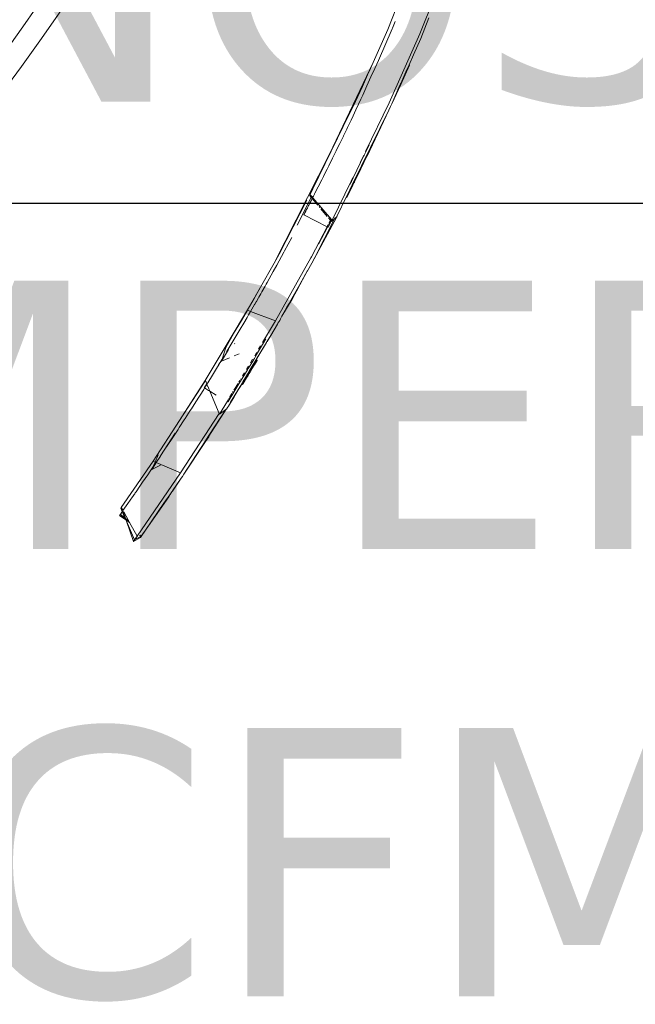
# Model space of a CAD drawing. Header units: millimetres. Extents: x 504675 to 860349, y -23215 to 63575.
# Tile 76 of 177: x 592332 to 592578, y 32255 to 32649. Entities that reach past the tile are written whole.
import ezdxf
from ezdxf import colors
from ezdxf.entities.mleader import LeaderData, LeaderLine
from ezdxf.math import Vec2, Vec3

# ---------------------------------------------------------------- set-up
doc = ezdxf.new("R2010")
doc.units = ezdxf.units.MM
doc.header["$LTSCALE"] = 10
doc.header["$PDMODE"] = 35
doc.header["$PDSIZE"] = -1000
doc.linetypes.add('LEVEL-F-OVERALL LAYOUT$0$HIDDEN', pattern=[0.375, 0.25, -0.125])
doc.layers.get('0').update_dxf_attribs({"linetype": 'CONTINUOUS'})
doc.layers.get('Defpoints').update_dxf_attribs({"color": 253, "linetype": 'CONTINUOUS'})
for name, color, linetype, lineweight in [('ARCH', 8, 'CONTINUOUS', 0), ('DIM', 8, 'CONTINUOUS', 15), ('furniture', 8, 'CONTINUOUS', 5), ('LEVEL - C OVERALL LAYOUT$0$A-EQPM', 8, 'CONTINUOUS', 5), ('level-C-ELEVATION-$0$I-ANNO-TEXT', 8, 'CONTINUOUS', 18), ('MEPTEK-TEXT', 7, 'CONTINUOUS', 30)]:
    doc.layers.add(name, color=color, linetype=linetype, lineweight=lineweight)
doc.layers.add('LEVEL-F-OVERALL LAYOUT$0$DASH1L', color=8, linetype='LEVEL-F-OVERALL LAYOUT$0$HIDDEN')
doc.styles.add('AR', font='arial.ttf')
doc.styles.add('level-C-ELEVATION-$0$KGD - Note', font='romans.shx', dxfattribs={"width": 0.7, "height": 2})
doc.styles.get("Standard").update_dxf_attribs({"font": 'verdana.ttf'})
doc.dimstyles.new('ARA-100', dxfattribs={"dimtxt": 100, "dimasz": 2.5, "dimexe": 25, "dimexo": 25, "dimtad": 0, "dimdec": 0, "dimrnd": 5, "dimtxsty": 'AR', "dimblk": 'ARCHTICK', "dimcen": 2.5, "dimclrd": 256, "dimclre": 256, "dimclrt": 256, "dimadec": 0, "dimazin": 0, "dimtfac": 1, "dimtdec": 0, "dimtix": 1, "dimtmove": 1, "dimatfit": 3, "dimfxl": 1, "dimlwd": -1, "dimlwe": -1, "dimarcsym": 1})
doc.dimstyles.new('LBF 50', dxfattribs={"dimscale": 25, "dimtxt": 1.75, "dimasz": 1.75, "dimexe": 1, "dimexo": 1, "dimgap": 1, "dimtad": 1, "dimdec": 0, "dimrnd": 5, "dimzin": 12, "dimdsep": 46, "dimtxsty": 'Standard', "dimblk": 'CLOSEDBLANK', "dimcen": 0, "dimclrd": 256, "dimclre": 256, "dimclrt": 256, "dimadec": 0, "dimazin": 3, "dimtfac": 1, "dimtdec": 0, "dimtofl": 0, "dimtmove": 0, "dimatfit": 3, "dimldrblk": 'CLOSEDBLANK', "dimfxl": 0.18, "dimtolj": 1, "dimtzin": 0, "dimlwd": -1, "dimlwe": -1, "dimarcsym": 0})

# ---------------------------------------------------------------- blocks, each defined once
blk = doc.blocks.new('_ClosedBlank')
at = {"color": 0, "linetype": 'ByBlock', "lineweight": -2}
for p, q in [((-1, 0.1667), (0, 0)), ((-1, 0.1667), (-1, -0.1667)), ((0, 0), (-1, -0.1667))]:
    blk.add_line(p, q, dxfattribs=at)
blk = doc.blocks.new('*D31')
at = {"layer": 'Defpoints', "color": 0, "ltscale": 0.25, "transparency": 16777216}
for p in [(588893.02, 32349.18), (595303.99, 31011.39), (594890.52, 29038.73)]:
    blk.add_point(p, dxfattribs=at)
at = {"layer": 'DIM', "ltscale": 0.25, "transparency": 16777216}
for p, q in [((588887.89, 32324.71), (588475.61, 30357.77)), ((595298.86, 30986.92), (594885.39, 29014.26)), ((588523.56, 30373.27), (594847.7, 29047.71))]:
    blk.add_line(p, q, dxfattribs=at)
at = {"layer": 'DIM', "ltscale": 0.25, "transparency": 16777216, "xscale": 43.75, "yscale": 43.75, "zscale": 43.75}
for p, rotation in [((588480.74, 30382.24), 168.1619766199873), ((594890.52, 29038.73), 348.1619766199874)]:
    blk.add_blockref('_ClosedBlank', p, dxfattribs=dict(at, rotation=rotation))
at = {"layer": 'DIM', "ltscale": 0.25, "transparency": 16777216, "insert": (591695.43, 29757.24), "char_height": 43.75, "attachment_point": 5, "rotation": 348.162}
blk.add_mtext('\\A1;6550', dxfattribs=at)
blk = doc.blocks.new('LEVEL - C OVERALL LAYOUT$0$Column Cladding - Column Cladding- 1200mm-V38-LEVEL C - PART PLAN 20')
at = {"layer": 'LEVEL - C OVERALL LAYOUT$0$A-EQPM', "color": 253, "lineweight": 5}
for radius, start, end in [(755, 270, 90), (746, 180, 360), (731, 180, 0)]:
    blk.add_arc((0, 0), radius, start, end, dxfattribs=at)
blk = doc.blocks.new('ARCH')
at = {"layer": 'LEVEL-F-OVERALL LAYOUT$0$DASH1L'}
h = blk.add_hatch(dxfattribs=at)
h.set_pattern_fill('ANGLE', color=8, scale=10, angle=352.0664)
h.set_pattern_definition([(352.0664444, (-404119.055, 373340.98), (9.6410197, 69.1814516), [50.8, -19.05]), (82.0664444, (-404119.055, 373340.98), (-69.1814516, 9.6410197), [50.8, -19.05])])
edge = h.paths.add_edge_path(flags=16)
edge.add_line((572074.71, 35847.06), (602196.9, 29528.22))
edge.add_line((602196.9, 29528.22), (599472.63, 39352))
edge.add_arc((597545.36, 38817.55), 2000, 15.49944, 89.99835)
edge.add_line((597545.42, 40817.55), (573256.11, 40817.55))
edge.add_arc((576210.34, 22394.18), 18658.72, 99.109962, 106.690333)
edge.add_line((570851.58, 40266.83), (572074.71, 35847.06))
h.paths.add_polyline_path([(583373.78, 40815.97), (583374.1, 40875.04), (586424.1, 40859.11), (586423.94, 40815.97)], flags=16)
h.paths.add_polyline_path([(600840.89, 34605.13), (600792.78, 34591.52), (599497.97, 39260.65), (599546.08, 39274.25)])
h.paths.add_polyline_path([(587210.4, 32671.78), (587194.97, 32598.38), (582692.95, 33542.79), (582708.39, 33616.18)])
edge = h.paths.add_edge_path()
edge.add_line((572071.73, 35387.89), (601863.32, 29138.4))
edge.add_arc((601986.5, 29725.62), 600, 258.15264, 375.49944)
edge.add_line((602564.68, 29885.96), (599906.27, 39472.26))
edge.add_arc((597545.36, 38817.55), 2450, 15.49944, 89.99835)
edge.add_line((597545.43, 41267.55), (573220.48, 41267.55))
edge.add_arc((576210.34, 22394.18), 19108.72, 99.001832, 106.235819)
edge.add_arc((571035.46, 40164.76), 600, 106.23582, 195.46897)
edge.add_line((570457.2, 40004.73), (571616.65, 35815.08))
edge.add_arc((572194.91, 35975.11), 600, 195.46897, 258.15264)
h.paths.add_polyline_path([(587210.4, 32671.78), (587195.41, 32600.49), (587195.43, 32600.49)])
at = {"layer": 'furniture'}
for p, q in [((592478.9, 32644.79), (592494.15, 32683.46)), ((592491.77, 32643.09), (592503.78, 32673.59)), ((592480.76, 32645.33), (592481.82, 32647.92)), ((592492.09, 32641.18), (592495.35, 32649.45)), ((592473.04, 32631.6), (592478.9, 32644.79)), ((592475.12, 32632.38), (592480.66, 32645.09)), ((592479.48, 32615.43), (592491.77, 32643.09)), ((592480.76, 32645.33), (592480.66, 32645.09)), ((592489.19, 32634.64), (592492.09, 32641.18)), ((592473.04, 32631.6), (592455.52, 32594.86)), ((592471.93, 32629.11), (592473.04, 32631.6)), ((592473.67, 32629.13), (592475.12, 32632.38)), ((592487.39, 32630.6), (592489.16, 32634.58)), ((592489.16, 32634.58), (592487.44, 32630.57)), ((592489.16, 32634.58), (592489.19, 32634.64)), ((592489.21, 32634.62), (592489.16, 32634.58)), ((592489.19, 32634.64), (592489.21, 32634.62)), ((592471.93, 32629.11), (592458.78, 32601.24)), ((592470.8, 32626.57), (592471.93, 32629.11)), ((592472.16, 32625.76), (592473.67, 32629.13)), ((592487.58, 32630.51), (592484.08, 32622.71)), ((592484.09, 32623.17), (592486.16, 32627.82)), ((592485.13, 32625.35), (592487.58, 32630.51)), ((592485.13, 32625.35), (592486.16, 32627.82)), ((592486.16, 32627.82), (592487.05, 32629.82)), ((592487.09, 32629.78), (592486.16, 32627.82)), ((592487.05, 32629.82), (592487.39, 32630.6)), ((592487.05, 32629.82), (592487.09, 32629.78)), ((592487.44, 32630.57), (592487.09, 32629.78)), ((592487.39, 32630.6), (592487.44, 32630.57)), ((592487.44, 32630.57), (592487.58, 32630.51)), ((592461.05, 32605.88), (592470.8, 32626.57)), ((592468.77, 32622), (592470.8, 32626.57)), ((592470.56, 32622.24), (592472.16, 32625.76)), ((592484.09, 32623.17), (592485.13, 32625.35)), ((592484.15, 32623.14), (592485.13, 32625.35)), ((592465.01, 32613.99), (592468.77, 32622)), ((592467.24, 32618.56), (592468.77, 32622)), ((592468.86, 32618.53), (592470.56, 32622.24)), ((592484.08, 32622.71), (592480.5, 32615.08)), ((592480.5, 32615.08), (592483.77, 32622.44)), ((592483.77, 32622.44), (592484.03, 32622.98)), ((592483.89, 32622.55), (592484.15, 32623.14)), ((592484.03, 32622.98), (592484.09, 32623.17)), ((592484.15, 32623.14), (592484.09, 32623.17)), ((592465.01, 32613.99), (592467.24, 32618.56)), ((592467.17, 32614.88), (592468.08, 32616.84)), ((592468.08, 32616.84), (592468.86, 32618.53)), ((592465.01, 32613.99), (592461.05, 32605.88)), ((592464.68, 32582.55), (592479.3, 32612.53)), ((592465, 32610.27), (592466.14, 32612.68)), ((592466.14, 32612.68), (592467.17, 32614.88)), ((592470, 32595.97), (592479.48, 32615.43)), ((592479.3, 32612.53), (592470.65, 32594.11)), ((592479.3, 32612.53), (592480.02, 32614.01)), ((592480.02, 32614.01), (592480.5, 32615.08)), ((592463.78, 32607.68), (592462.75, 32605.53)), ((592463.78, 32607.68), (592464.18, 32608.54)), ((592465, 32610.27), (592464.18, 32608.54)), ((592458.78, 32601.24), (592461.05, 32605.88)), ((592462.48, 32604.94), (592461.12, 32602.15)), ((592462.48, 32604.94), (592462.75, 32605.53)), ((592448.92, 32581.03), (592458.78, 32601.24)), ((592461.11, 32602.1), (592459.82, 32599.47)), ((592461.11, 32602.1), (592461.12, 32602.15)), ((592456.78, 32593.23), (592458.25, 32596.21)), ((592458.25, 32596.21), (592458.42, 32596.58)), ((592459.7, 32599.18), (592458.42, 32596.58)), ((592459.7, 32599.18), (592459.82, 32599.47)), ((592470.9, 32597.43), (592469.47, 32594.47)), ((592471.47, 32598.61), (592470.9, 32597.43)), ((592455.52, 32594.86), (592433.38, 32551.3)), ((592455.52, 32594.86), (592448.92, 32581.03)), ((592455.32, 32590.27), (592456.78, 32593.23)), ((592470.55, 32594.08), (592466.89, 32586.49)), ((592467.85, 32591.55), (592469.29, 32594.5)), ((592469.32, 32594.18), (592468.01, 32591.48)), ((592469.32, 32594.18), (592469.4, 32594.33)), ((592469.47, 32594.47), (592469.4, 32594.33)), ((592470.37, 32594.04), (592470.45, 32594.21)), ((592470.46, 32594.06), (592470.52, 32594.17)), ((592470.55, 32594.08), (592470.58, 32594.14)), ((592470.61, 32594.1), (592470.55, 32594.08)), ((592470.62, 32594.12), (592470.61, 32594.1)), ((592470.65, 32594.11), (592470.61, 32594.1)), ((592453.86, 32587.36), (592454.59, 32588.81)), ((592454.59, 32588.81), (592455.32, 32590.27)), ((592466.53, 32588.47), (592465.04, 32585.47)), ((592468.01, 32591.48), (592466.53, 32588.47)), ((592451.07, 32581.83), (592452.44, 32584.54)), ((592452.44, 32584.54), (592453.15, 32585.94)), ((592453.15, 32585.94), (592453.86, 32587.36)), ((592456.62, 32568.47), (592464.22, 32584.03)), ((592464.31, 32584), (592463.77, 32582.92)), ((592464.22, 32584.03), (592464.91, 32585.52)), ((592465.04, 32585.47), (592464.31, 32584)), ((592465.99, 32584.56), (592465.56, 32583.78)), ((592465.99, 32584.56), (592465.95, 32584.58)), ((592465.99, 32584.56), (592466.08, 32584.84)), ((592466.08, 32584.84), (592466.89, 32586.49)), ((592447.78, 32578.7), (592448.92, 32581.03)), ((592449.76, 32579.26), (592451.07, 32581.83)), ((592462.3, 32577.66), (592463.74, 32580.62)), ((592462.45, 32577.58), (592463.93, 32580.52)), ((592463.74, 32580.62), (592464.68, 32582.55)), ((592463.93, 32580.52), (592463.74, 32580.62)), ((592463.93, 32580.52), (592464.88, 32582.39)), ((592464.68, 32582.55), (592464.9, 32582.44)), ((592464.88, 32582.39), (592464.9, 32582.44)), ((592464.9, 32582.44), (592465.43, 32583.52)), ((592465.43, 32583.52), (592465.53, 32583.71)), ((592465.53, 32583.71), (592465.56, 32583.78)), ((592435.41, 32554.92), (592446.52, 32576.46)), ((592442.63, 32566.5), (592448.27, 32577.6)), ((592447.64, 32578.35), (592447.78, 32578.7)), ((592447.8, 32578.68), (592447.64, 32578.35)), ((592447.64, 32578.35), (592447.9, 32578.57)), ((592448.27, 32577.6), (592447.64, 32578.35)), ((592447.8, 32578.68), (592447.78, 32578.7)), ((592447.9, 32578.57), (592447.8, 32578.68)), ((592448.44, 32577.93), (592447.9, 32578.57)), ((592448.29, 32576.4), (592448.12, 32575.98)), ((592448.27, 32577.6), (592448.44, 32577.93)), ((592448.69, 32577.1), (592448.27, 32577.6)), ((592448.37, 32576.48), (592448.29, 32576.4)), ((592448.54, 32576.88), (592448.37, 32576.48)), ((592448.83, 32577.48), (592448.44, 32577.93)), ((592448.54, 32576.88), (592448.69, 32577.1)), ((592448.83, 32577.48), (592448.69, 32577.1)), ((592448.69, 32577.1), (592448.84, 32577.46)), ((592448.87, 32577.44), (592448.69, 32577.1)), ((592450.87, 32574.51), (592448.69, 32577.1)), ((592448.84, 32577.46), (592448.83, 32577.48)), ((592448.84, 32577.46), (592449.08, 32577.94)), ((592448.87, 32577.44), (592448.84, 32577.46)), ((592456.38, 32568.69), (592448.87, 32577.44)), ((592449.08, 32577.94), (592449.14, 32578.05)), ((592449.14, 32578.05), (592449.45, 32578.65)), ((592449.45, 32578.65), (592449.56, 32578.87)), ((592449.56, 32578.87), (592449.59, 32578.94)), ((592449.59, 32578.94), (592449.76, 32579.26)), ((592458.64, 32570.16), (592462.3, 32577.66)), ((592462.3, 32577.66), (592462.45, 32577.58)), ((592446.15, 32572.27), (592446.09, 32572.1)), ((592446.15, 32572.27), (592446.3, 32572.5)), ((592446.3, 32572.5), (592446.38, 32572.71)), ((592446.38, 32572.71), (592446.43, 32572.75)), ((592446.43, 32572.75), (592446.73, 32573.32)), ((592446.78, 32573.45), (592446.73, 32573.32)), ((592446.89, 32573.64), (592446.78, 32573.45)), ((592446.78, 32573.45), (592446.87, 32573.64)), ((592446.87, 32573.64), (592447.04, 32573.98)), ((592447.04, 32573.98), (592446.89, 32573.64)), ((592447.04, 32573.98), (592447.22, 32574.33)), ((592447.22, 32574.33), (592447.36, 32574.53)), ((592447.42, 32574.7), (592447.36, 32574.53)), ((592447.42, 32574.7), (592447.55, 32574.96)), ((592447.55, 32574.96), (592447.6, 32575.05)), ((592447.6, 32575.05), (592447.62, 32575.09)), ((592447.65, 32575.08), (592447.6, 32575.05)), ((592447.62, 32575.09), (592447.83, 32575.51)), ((592447.83, 32575.51), (592447.65, 32575.08)), ((592447.83, 32575.51), (592448.06, 32575.94)), ((592448.09, 32575.93), (592447.83, 32575.51)), ((592448.06, 32575.94), (592448.12, 32575.98)), ((592448.12, 32575.98), (592448.09, 32575.93)), ((592451.68, 32573.54), (592451.39, 32573.89)), ((592454.69, 32569.95), (592452.1, 32573.03)), ((592445.34, 32570.68), (592445.32, 32570.66)), ((592445.32, 32570.66), (592454.59, 32565.84)), ((592445.38, 32570.76), (592445.34, 32570.68)), ((592445.45, 32570.88), (592445.38, 32570.76)), ((592445.51, 32571.01), (592445.45, 32570.88)), ((592445.54, 32571.05), (592445.51, 32571.01)), ((592445.54, 32571.08), (592445.69, 32571.37)), ((592445.54, 32571.05), (592445.54, 32571.08)), ((592445.84, 32571.66), (592445.69, 32571.37)), ((592445.78, 32571.5), (592445.69, 32571.37)), ((592445.84, 32571.66), (592445.78, 32571.5)), ((592446.04, 32572.05), (592445.84, 32571.66)), ((592446.04, 32572.05), (592446.09, 32572.1)), ((592458.33, 32569.55), (592449.66, 32553.55)), ((592449.66, 32553.55), (592457.63, 32569.02)), ((592450.41, 32554.71), (592458.33, 32569.55)), ((592455.78, 32568.65), (592455.19, 32569.36)), ((592455.35, 32567.31), (592455.94, 32568.46)), ((592456.13, 32568.24), (592455.57, 32567.2)), ((592455.94, 32568.46), (592455.81, 32568.62)), ((592455.94, 32568.46), (592456.15, 32568.86)), ((592456.13, 32568.24), (592455.94, 32568.46)), ((592456.38, 32568.69), (592456.13, 32568.24)), ((592456.16, 32568.2), (592456.13, 32568.24)), ((592456.16, 32568.2), (592456.41, 32568.66)), ((592456.35, 32568.36), (592456.24, 32568.1)), ((592456.47, 32568.59), (592456.35, 32568.36)), ((592456.35, 32568.36), (592456.49, 32568.56)), ((592457.63, 32569.02), (592456.37, 32567.95)), ((592456.37, 32567.95), (592456.59, 32568.44)), ((592456.41, 32568.66), (592456.38, 32568.69)), ((592456.47, 32568.59), (592456.41, 32568.66)), ((592456.49, 32568.56), (592456.47, 32568.59)), ((592456.59, 32568.44), (592456.49, 32568.56)), ((592456.59, 32568.44), (592456.62, 32568.47)), ((592458.21, 32569.51), (592457.63, 32569.02)), ((592457.63, 32569.02), (592457.82, 32569.39)), ((592457.82, 32569.39), (592457.9, 32569.54)), ((592457.82, 32569.39), (592458.21, 32569.51)), ((592458.34, 32569.62), (592458.21, 32569.51)), ((592458.21, 32569.51), (592458.33, 32569.55)), ((592458.31, 32569.88), (592458.38, 32569.8)), ((592458.33, 32569.55), (592458.34, 32569.62)), ((592458.34, 32569.62), (592458.38, 32569.8)), ((592458.45, 32569.72), (592458.34, 32569.62)), ((592458.38, 32569.8), (592458.42, 32569.98)), ((592458.38, 32569.8), (592458.45, 32569.72)), ((592458.45, 32569.72), (592458.64, 32570.16)), ((592448.39, 32553.81), (592454.59, 32565.84)), ((592451.14, 32558.8), (592454.83, 32565.72)), ((592454.59, 32565.84), (592454.81, 32566.28)), ((592454.59, 32565.84), (592454.83, 32565.72)), ((592454.83, 32565.72), (592455.06, 32566.15)), ((592454.83, 32565.72), (592454.95, 32565.66)), ((592454.94, 32566.52), (592455.05, 32566.73)), ((592454.95, 32565.66), (592454.96, 32565.69)), ((592454.96, 32565.69), (592455.01, 32565.76)), ((592455.01, 32565.76), (592455.06, 32565.87)), ((592455.06, 32565.87), (592455.07, 32565.89)), ((592455.07, 32565.89), (592455.12, 32565.99)), ((592455.12, 32565.99), (592455.14, 32566.03)), ((592455.14, 32566.03), (592455.16, 32566.06)), ((592455.17, 32566.09), (592455.16, 32566.06)), ((592455.17, 32566.09), (592455.38, 32566.5)), ((592455.2, 32566.4), (592455.3, 32566.58)), ((592455.47, 32566.67), (592455.38, 32566.5)), ((592455.38, 32566.5), (592455.41, 32566.52)), ((592455.41, 32566.52), (592455.47, 32566.67)), ((592455.47, 32566.67), (592455.67, 32567.06)), ((592455.61, 32567.18), (592456.16, 32568.2)), ((592455.72, 32567.12), (592455.67, 32567.06)), ((592455.79, 32567.29), (592455.72, 32567.12)), ((592455.79, 32567.29), (592456.05, 32567.79)), ((592456.08, 32567.8), (592456.05, 32567.79)), ((592456.1, 32567.85), (592456.08, 32567.8)), ((592456.1, 32567.85), (592456.19, 32568.06)), ((592456.24, 32568.1), (592456.16, 32568.2)), ((592456.24, 32568.1), (592456.19, 32568.06)), ((592456.37, 32567.95), (592456.24, 32568.1)), ((592437.6, 32556.14), (592440.47, 32561.55)), ((592433.38, 32551.3), (592435.41, 32554.92)), ((592433.98, 32528.16), (592448.15, 32553.36)), ((592437.32, 32555.62), (592434.5, 32550.5)), ((592437.6, 32556.14), (592437.32, 32555.62)), ((592448.15, 32553.36), (592448.39, 32553.81)), ((592448.39, 32553.81), (592449.08, 32555.04)), ((592448.45, 32551.21), (592450.41, 32554.71)), ((592448.45, 32551.21), (592449.66, 32553.55)), ((592427.94, 32541.66), (592433.38, 32551.3)), ((592433.06, 32547.93), (592434.5, 32550.5)), ((592446.77, 32548.23), (592448.45, 32551.21)), ((592430.58, 32543.48), (592431.43, 32545)), ((592431.43, 32545), (592433.06, 32547.93)), ((592446.67, 32548.04), (592442.76, 32540.91)), ((592443.81, 32542.96), (592446.67, 32548.04)), ((592446.77, 32548.23), (592446.67, 32548.04)), ((592427.94, 32541.66), (592423.5, 32533.94)), ((592425.39, 32537.12), (592427.94, 32541.66)), ((592428.46, 32539.76), (592429.77, 32542.06)), ((592429.77, 32542.06), (592430.26, 32542.91)), ((592430.26, 32542.91), (592430.58, 32543.48)), ((592440.49, 32537.06), (592443.69, 32542.74)), ((592442.76, 32540.91), (592440.52, 32537.03)), ((592442.76, 32540.91), (592440.64, 32536.91)), ((592443.69, 32542.74), (592442.76, 32540.91)), ((592443.81, 32542.96), (592443.69, 32542.74)), ((592422.75, 32532.45), (592425.39, 32537.12)), ((592425.39, 32537.12), (592423.5, 32533.94)), ((592426.3, 32535.96), (592427.12, 32537.39)), ((592427.12, 32537.39), (592427.3, 32537.71)), ((592427.3, 32537.71), (592428.03, 32538.98)), ((592428.03, 32538.98), (592428.46, 32539.76)), ((592440.64, 32536.91), (592436.56, 32530.02)), ((592439.45, 32535.17), (592440.49, 32537.06)), ((592440.52, 32537.03), (592439.45, 32535.17)), ((592440.49, 32537.06), (592440.52, 32537.03)), ((592440.52, 32537.03), (592440.64, 32536.91)), ((592423.5, 32533.94), (592414.63, 32518.95)), ((592423.5, 32533.94), (592420.31, 32528.38)), ((592424, 32531.97), (592425.56, 32534.67)), ((592425.56, 32534.67), (592425.66, 32534.85)), ((592425.66, 32534.85), (592426.18, 32535.75)), ((592426.18, 32535.75), (592426.3, 32535.96)), ((592436.56, 32530.02), (592438.55, 32533.61)), ((592439.45, 32535.17), (592438.55, 32533.61)), ((592420.31, 32528.38), (592422.75, 32532.45)), ((592421.26, 32527.28), (592422.57, 32529.52)), ((592422.57, 32529.52), (592422.6, 32529.57)), ((592422.6, 32529.57), (592423.16, 32530.54)), ((592424, 32531.97), (592422.75, 32532.45)), ((592423.16, 32530.54), (592424, 32531.97)), ((592433.98, 32528.16), (592424, 32531.97)), ((592435.64, 32528.38), (592435.92, 32528.95)), ((592436.56, 32530.02), (592435.92, 32528.95)), ((592414.63, 32518.95), (592420.31, 32528.38)), ((592419.82, 32524.82), (592421.26, 32527.28)), ((592419.82, 32524.82), (592419.92, 32525.08)), ((592428.79, 32519.51), (592433.98, 32528.16)), ((592432.04, 32522.35), (592434.77, 32526.89)), ((592434.77, 32526.89), (592434.93, 32527.19)), ((592434.93, 32527.19), (592435.64, 32528.38)), ((592417.7, 32523.85), (592415.48, 32519.93)), ((592417.48, 32520.88), (592418.28, 32522.22)), ((592418.28, 32522.22), (592419.82, 32524.82)), ((592429.18, 32519.35), (592430.13, 32520.96)), ((592432.04, 32522.35), (592430.62, 32519.89)), ((592430.67, 32520.08), (592432.04, 32522.35)), ((592405.86, 32504.36), (592414.63, 32518.95)), ((592412.67, 32512.89), (592414.05, 32517.49)), ((592414.05, 32517.49), (592415.48, 32519.93)), ((592415.04, 32516.81), (592415.86, 32518.17)), ((592415.86, 32518.17), (592416.67, 32519.53)), ((592416.67, 32519.53), (592417.48, 32520.88)), ((592417.74, 32519.09), (592417.55, 32519.01)), ((592423.44, 32508.03), (592430.34, 32519.52)), ((592430.34, 32519.52), (592426.28, 32512.66)), ((592427.22, 32516.89), (592428.02, 32518.21)), ((592427.62, 32516.72), (592429.18, 32519.35)), ((592430.34, 32519.52), (592430.54, 32519.86)), ((592430.54, 32519.86), (592430.67, 32520.08)), ((592430.54, 32519.86), (592430.62, 32519.89)), ((592430.62, 32519.89), (592430.67, 32520.08)), ((592412.41, 32512), (592414.4, 32515.39)), ((592412.41, 32512), (592415.55, 32513.36)), ((592414.39, 32515.73), (592415.04, 32516.81)), ((592414.4, 32515.39), (592415.15, 32516.77)), ((592415.2, 32516.75), (592414.4, 32515.39)), ((592417.38, 32514.16), (592419.38, 32515.02)), ((592425.51, 32513.17), (592425.18, 32512.63)), ((592425.51, 32513.17), (592425.94, 32513.89)), ((592425.63, 32514.23), (592426.41, 32515.54)), ((592426, 32514), (592425.94, 32513.89)), ((592426, 32514), (592426.41, 32514.67)), ((592426.82, 32515.37), (592426.41, 32514.67)), ((592427.62, 32516.72), (592426.82, 32515.37)), ((592410.38, 32509.13), (592408.71, 32506.42)), ((592410.38, 32509.13), (592410.74, 32509.72)), ((592410.74, 32509.72), (592411.11, 32510.32)), ((592410.97, 32510.18), (592410.74, 32509.72)), ((592411.18, 32510.53), (592410.97, 32510.18)), ((592411.11, 32510.32), (592411.86, 32511.55)), ((592411.18, 32510.53), (592411.11, 32510.32)), ((592411.66, 32511.32), (592411.18, 32510.53)), ((592411.78, 32511.51), (592411.66, 32511.32)), ((592412.12, 32512.07), (592411.78, 32511.51)), ((592411.86, 32511.55), (592412.63, 32512.83)), ((592412.12, 32512.07), (592411.86, 32511.55)), ((592412.65, 32512.95), (592412.12, 32512.07)), ((592412.63, 32512.83), (592412.41, 32512)), ((592412.63, 32512.83), (592412.67, 32512.89)), ((592412.69, 32512.93), (592412.67, 32512.89)), ((592422.32, 32508.72), (592423.13, 32510.07)), ((592422.73, 32508.55), (592423.06, 32509.12)), ((592423.06, 32509.12), (592423.16, 32509.3)), ((592423.54, 32509.89), (592423.16, 32509.3)), ((592423.54, 32509.89), (592425.1, 32512.49)), ((592424.87, 32510.28), (592423.79, 32508.45)), ((592423.95, 32511.43), (592424.77, 32512.8)), ((592424.13, 32508.24), (592425.22, 32510.07)), ((592424.89, 32510.31), (592424.87, 32510.28)), ((592424.87, 32510.28), (592425.22, 32510.07)), ((592425.02, 32510.54), (592424.89, 32510.31)), ((592425.24, 32510.1), (592424.89, 32510.31)), ((592425.03, 32510.56), (592425.02, 32510.54)), ((592425.02, 32510.54), (592425.38, 32510.32)), ((592425.17, 32510.8), (592425.03, 32510.56)), ((592425.39, 32510.35), (592425.03, 32510.56)), ((592425.18, 32512.63), (592425.1, 32512.49)), ((592426.24, 32512.6), (592425.17, 32510.8)), ((592425.17, 32510.8), (592425.53, 32510.58)), ((592425.24, 32510.1), (592425.22, 32510.07)), ((592425.24, 32510.1), (592425.38, 32510.32)), ((592425.38, 32510.32), (592425.39, 32510.35)), ((592425.39, 32510.35), (592425.53, 32510.58)), ((592426.62, 32512.37), (592425.53, 32510.58)), ((592426.28, 32512.66), (592426.24, 32512.6)), ((592426.62, 32512.37), (592426.24, 32512.6)), ((592426.28, 32512.66), (592426.64, 32512.44)), ((592426.62, 32512.37), (592426.64, 32512.44)), ((592408.71, 32506.42), (592406.86, 32503.42)), ((592420.38, 32504.69), (592421.93, 32507.23)), ((592420.76, 32506.11), (592421.53, 32507.4)), ((592420.9, 32503.81), (592423.38, 32507.94)), ((592421.9, 32505.27), (592421.46, 32504.52)), ((592421.99, 32505.22), (592421.53, 32504.47)), ((592422.04, 32505.5), (592421.9, 32505.27)), ((592421.9, 32505.27), (592421.99, 32505.22)), ((592422.73, 32508.55), (592421.93, 32507.23)), ((592422.13, 32505.44), (592421.99, 32505.22)), ((592421.99, 32505.22), (592422.21, 32505.08)), ((592422.2, 32505.78), (592422.04, 32505.5)), ((592422.04, 32505.5), (592422.13, 32505.44)), ((592422.29, 32505.72), (592422.13, 32505.44)), ((592422.13, 32505.44), (592422.35, 32505.31)), ((592422.26, 32505.88), (592422.2, 32505.78)), ((592422.2, 32505.78), (592422.29, 32505.72)), ((592422.24, 32505.15), (592422.35, 32505.31)), ((592422.39, 32506.1), (592422.26, 32505.88)), ((592422.26, 32505.88), (592422.36, 32505.82)), ((592422.36, 32505.82), (592422.29, 32505.72)), ((592422.29, 32505.72), (592422.51, 32505.59)), ((592422.35, 32505.31), (592422.38, 32505.37)), ((592422.49, 32506.04), (592422.36, 32505.82)), ((592422.36, 32505.82), (592422.57, 32505.69)), ((592422.38, 32505.37), (592422.42, 32505.42)), ((592422.74, 32506.68), (592422.39, 32506.1)), ((592422.39, 32506.1), (592422.49, 32506.04)), ((592422.42, 32505.42), (592422.49, 32505.57)), ((592422.84, 32506.62), (592422.49, 32506.04)), ((592422.49, 32506.04), (592422.71, 32505.91)), ((592422.51, 32505.59), (592422.49, 32505.57)), ((592422.51, 32505.59), (592422.54, 32505.62)), ((592422.54, 32505.62), (592422.56, 32505.67)), ((592422.56, 32505.67), (592422.57, 32505.69)), ((592422.57, 32505.69), (592422.6, 32505.72)), ((592422.6, 32505.72), (592422.71, 32505.91)), ((592422.71, 32505.91), (592422.96, 32506.33)), ((592422.85, 32506.88), (592422.74, 32506.68)), ((592422.74, 32506.68), (592422.84, 32506.62)), ((592422.96, 32506.81), (592422.84, 32506.62)), ((592422.84, 32506.62), (592423.06, 32506.49)), ((592423, 32507.13), (592422.85, 32506.88)), ((592422.85, 32506.88), (592422.96, 32506.81)), ((592423.11, 32507.06), (592422.96, 32506.81)), ((592422.96, 32506.81), (592423.18, 32506.68)), ((592422.96, 32506.33), (592422.98, 32506.37)), ((592422.98, 32506.37), (592423.06, 32506.49)), ((592423.47, 32507.84), (592423, 32507.13)), ((592423.11, 32507.06), (592423, 32507.13)), ((592423.06, 32506.49), (592423.08, 32506.52)), ((592423.08, 32506.52), (592423.18, 32506.68)), ((592423.49, 32507.68), (592423.11, 32507.06)), ((592423.34, 32506.92), (592423.11, 32507.06)), ((592423.34, 32506.92), (592423.18, 32506.68)), ((592423.34, 32506.92), (592423.77, 32507.66)), ((592423.38, 32507.94), (592423.44, 32508.03)), ((592423.46, 32507.9), (592423.38, 32507.94)), ((592423.46, 32507.9), (592423.44, 32508.03)), ((592423.47, 32507.84), (592423.44, 32507.86)), ((592423.65, 32508.22), (592423.46, 32507.9)), ((592423.79, 32507.7), (592423.46, 32507.9)), ((592423.47, 32507.84), (592423.46, 32507.9)), ((592423.49, 32507.68), (592423.47, 32507.84)), ((592423.77, 32507.66), (592423.47, 32507.84)), ((592423.7, 32508.31), (592423.65, 32508.22)), ((592423.98, 32508.01), (592423.65, 32508.22)), ((592423.79, 32508.45), (592423.7, 32508.31)), ((592424.05, 32508.1), (592423.7, 32508.31)), ((592423.77, 32507.66), (592423.79, 32507.7)), ((592424.13, 32508.24), (592423.79, 32508.45)), ((592423.79, 32507.7), (592423.88, 32507.85)), ((592423.88, 32507.85), (592423.98, 32508.01)), ((592423.98, 32508.01), (592424.05, 32508.1)), ((592424.05, 32508.1), (592424.13, 32508.24)), ((592405.86, 32504.36), (592395.55, 32488.25)), ((592395.55, 32488.25), (592404.26, 32501.64)), ((592404.26, 32501.64), (592405.89, 32504.28)), ((592405.25, 32500.77), (592405.59, 32501.31)), ((592405.44, 32501.43), (592406.43, 32502.99)), ((592405.59, 32501.36), (592405.57, 32501.32)), ((592405.57, 32501.32), (592405.59, 32501.31)), ((592405.64, 32501.4), (592405.59, 32501.36)), ((592405.59, 32501.31), (592405.59, 32501.36)), ((592405.59, 32501.31), (592407.13, 32500.35)), ((592405.64, 32501.43), (592405.68, 32501.52)), ((592405.64, 32501.43), (592405.64, 32501.4)), ((592405.68, 32501.52), (592405.77, 32501.65)), ((592405.77, 32501.65), (592405.86, 32501.78)), ((592405.89, 32504.28), (592405.86, 32504.36)), ((592405.86, 32501.78), (592405.87, 32501.82)), ((592405.87, 32501.82), (592405.99, 32502.02)), ((592406.43, 32502.99), (592405.89, 32504.28)), ((592405.99, 32502.02), (592406.14, 32502.22)), ((592406.14, 32502.22), (592406.18, 32502.25)), ((592406.18, 32502.25), (592406.29, 32502.5)), ((592406.29, 32502.5), (592406.46, 32502.78)), ((592406.47, 32502.75), (592406.29, 32502.5)), ((592406.5, 32502.83), (592406.43, 32502.99)), ((592406.46, 32502.78), (592406.51, 32502.81)), ((592406.51, 32502.81), (592406.47, 32502.75)), ((592406.52, 32502.78), (592406.47, 32502.75)), ((592406.58, 32502.98), (592406.5, 32502.83)), ((592406.5, 32502.83), (592406.52, 32502.78)), ((592406.51, 32502.81), (592406.5, 32502.83)), ((592406.51, 32502.81), (592406.58, 32502.98)), ((592406.52, 32502.78), (592406.51, 32502.81)), ((592406.95, 32501.77), (592406.52, 32502.78)), ((592406.58, 32502.98), (592406.65, 32503.09)), ((592406.65, 32503.09), (592406.75, 32503.26)), ((592406.75, 32503.26), (592406.86, 32503.42)), ((592407.26, 32501.03), (592406.96, 32501.73)), ((592416.01, 32495.65), (592420.43, 32503.01)), ((592417.35, 32500.43), (592418.96, 32503.12)), ((592419.29, 32502.91), (592417.66, 32500.26)), ((592419.09, 32500.52), (592419.59, 32501.36)), ((592420.38, 32504.69), (592419.29, 32502.91)), ((592419.31, 32503.7), (592419.67, 32504.3)), ((592419.59, 32501.36), (592420.47, 32502.85)), ((592420.51, 32502.82), (592419.59, 32501.36)), ((592420.02, 32504.88), (592420.03, 32504.9)), ((592420.43, 32503.01), (592420.9, 32503.81)), ((592420.69, 32503.22), (592420.43, 32503.01)), ((592420.69, 32503.22), (592420.47, 32502.85)), ((592420.47, 32502.85), (592420.74, 32503.19)), ((592420.51, 32502.82), (592420.47, 32502.85)), ((592420.74, 32503.19), (592420.51, 32502.82)), ((592420.75, 32502.67), (592420.51, 32502.82)), ((592420.75, 32503.33), (592420.69, 32503.22)), ((592420.74, 32503.19), (592420.69, 32503.22)), ((592420.74, 32503.19), (592420.88, 32503.45)), ((592420.97, 32503.05), (592420.74, 32503.19)), ((592420.93, 32503.64), (592420.75, 32503.33)), ((592420.88, 32503.45), (592420.75, 32503.33)), ((592420.97, 32503.05), (592420.75, 32502.67)), ((592420.95, 32503.52), (592420.88, 32503.45)), ((592420.9, 32503.81), (592420.93, 32503.64)), ((592421.4, 32504.42), (592420.93, 32503.64)), ((592420.93, 32503.64), (592420.95, 32503.56)), ((592421.47, 32504.37), (592420.95, 32503.56)), ((592420.95, 32503.56), (592420.95, 32503.52)), ((592420.97, 32503.05), (592421.7, 32504.23)), ((592421.46, 32504.52), (592421.4, 32504.42)), ((592421.47, 32504.37), (592421.4, 32504.42)), ((592421.53, 32504.47), (592421.46, 32504.52)), ((592421.53, 32504.47), (592421.47, 32504.37)), ((592421.7, 32504.23), (592421.47, 32504.37)), ((592421.75, 32504.34), (592421.53, 32504.47)), ((592421.75, 32504.34), (592421.7, 32504.23)), ((592422.21, 32505.08), (592421.75, 32504.34)), ((592422.21, 32505.08), (592422.24, 32505.15)), ((592402.08, 32495.76), (592405.25, 32500.77)), ((592407.13, 32500.35), (592407.69, 32500)), ((592407.51, 32500.42), (592407.26, 32501.03)), ((592407.69, 32500), (592407.53, 32500.38)), ((592407.69, 32500), (592410.28, 32498.4)), ((592411.44, 32491.09), (592407.69, 32500)), ((592417.66, 32500.26), (592414.99, 32495.94)), ((592417.48, 32497.8), (592415.1, 32494.09)), ((592415.62, 32497.54), (592416.53, 32499.07)), ((592416.79, 32499.49), (592417.07, 32499.96)), ((592417.02, 32497.21), (592419.09, 32500.52)), ((592419.09, 32500.52), (592417.48, 32497.8)), ((592400.31, 32492.99), (592402.08, 32495.76)), ((592411.57, 32490.79), (592414.74, 32496.08)), ((592414.33, 32492.86), (592414.71, 32493.48)), ((592415.1, 32494.09), (592414.71, 32493.48)), ((592414.74, 32496.08), (592415.11, 32496.69)), ((592414.99, 32495.94), (592414.91, 32495.82)), ((592415.1, 32494.09), (592416.01, 32495.65)), ((592415.26, 32496.94), (592415.43, 32497.24)), ((592416.01, 32495.65), (592417.02, 32497.21)), ((592396.01, 32467.34), (592411.44, 32491.09)), ((592397.82, 32489.12), (592399.85, 32492.25)), ((592399.85, 32492.25), (592400.31, 32492.99)), ((592414.28, 32492.82), (592407.32, 32481.98)), ((592407.56, 32482.64), (592414.06, 32492.66)), ((592411.57, 32490.79), (592411.44, 32491.09)), ((592414.06, 32492.66), (592411.57, 32490.79)), ((592414.28, 32492.82), (592414.06, 32492.66)), ((592414.33, 32492.86), (592414.28, 32492.82)), ((592384.98, 32471.99), (592395.55, 32488.25)), ((592395.43, 32485.44), (592397.47, 32488.57)), ((592397.47, 32488.57), (592397.82, 32489.12)), ((592389.47, 32476.39), (592393.78, 32483.19)), ((592392.29, 32480.65), (592393.64, 32482.7)), ((592393.64, 32482.7), (592394.96, 32484.7)), ((592394.96, 32484.7), (592395.43, 32485.44)), ((592407.26, 32481.88), (592405.97, 32479.87)), ((592405.97, 32479.87), (592407.24, 32481.75)), ((592406.41, 32480.88), (592407.33, 32482.29)), ((592407.24, 32481.75), (592407.26, 32481.88)), ((592407.26, 32481.88), (592407.33, 32482.29)), ((592407.32, 32481.98), (592407.26, 32481.88)), ((592407.56, 32482.64), (592407.32, 32481.98)), ((592407.33, 32482.29), (592407.56, 32482.64)), ((592389.47, 32476.39), (592390.9, 32478.54)), ((592390.9, 32478.54), (592392.29, 32480.65)), ((592405.97, 32479.87), (592397.29, 32466.85)), ((592397.29, 32466.85), (592405.64, 32479.7)), ((592405.64, 32479.7), (592406.41, 32480.88)), ((592405.64, 32479.7), (592405.97, 32479.87)), ((592405.97, 32479.87), (592406.41, 32480.88)), ((592387.04, 32474.5), (592385.8, 32471.65)), ((592386.27, 32471.45), (592387.93, 32474.04)), ((592386.48, 32471.94), (592387.93, 32474.04)), ((592387.93, 32474.04), (592388, 32474.19)), ((592389.47, 32476.39), (592388, 32474.19)), ((592384.98, 32471.99), (592372.23, 32453.52)), ((592386, 32470.97), (592384.51, 32468.7)), ((592384.51, 32468.7), (592387.93, 32470.48)), ((592385.8, 32471.65), (592384.91, 32469.61)), ((592386.18, 32471.49), (592384.91, 32469.61)), ((592385.8, 32471.65), (592384.98, 32471.99)), ((592386.18, 32471.49), (592385.8, 32471.65)), ((592386, 32470.97), (592386.27, 32471.45)), ((592386.18, 32471.49), (592386.48, 32471.94)), ((592386.27, 32471.45), (592386.18, 32471.49)), ((592396.01, 32467.34), (592386.27, 32471.45)), ((592378.6, 32442.07), (592396.01, 32467.34)), ((592381.82, 32465.07), (592382.83, 32466.55)), ((592382.83, 32466.55), (592383.82, 32468)), ((592383.82, 32468), (592384.91, 32469.61)), ((592384.91, 32469.61), (592384.51, 32468.7)), ((592396.17, 32465.17), (592396.7, 32465.93)), ((592396.7, 32465.93), (592397.29, 32466.85)), ((592379.74, 32462.05), (592378.21, 32459.82)), ((592379.74, 32462.05), (592380.78, 32463.56)), ((592380.78, 32463.56), (592381.82, 32465.07)), ((592392.71, 32460.15), (592396.17, 32465.17)), ((592396.17, 32465.17), (592392.76, 32460.05)), ((592376.73, 32457.69), (592377.21, 32458.39)), ((592377.21, 32458.39), (592377.32, 32458.54)), ((592377.32, 32458.54), (592377.64, 32459)), ((592377.64, 32459), (592377.7, 32459.1)), ((592377.7, 32459.1), (592377.87, 32459.33)), ((592377.87, 32459.33), (592378.21, 32459.82)), ((592389.27, 32455.17), (592391.65, 32458.62)), ((592391.26, 32457.82), (592391.81, 32458.68)), ((592391.65, 32458.62), (592391.8, 32458.84)), ((592391.81, 32458.68), (592391.65, 32458.62)), ((592391.8, 32458.84), (592392.57, 32459.95)), ((592391.8, 32458.84), (592391.88, 32458.71)), ((592391.88, 32458.71), (592391.81, 32458.68)), ((592391.88, 32458.71), (592392.51, 32459.69)), ((592392.51, 32459.69), (592392.76, 32460.05)), ((592392.57, 32459.95), (592392.71, 32460.15)), ((592392.76, 32460.05), (592392.57, 32459.95)), ((592392.71, 32460.15), (592392.76, 32460.05)), ((592374.92, 32455.11), (592372.92, 32452.26)), ((592376.73, 32457.69), (592374.92, 32455.11)), ((592381.88, 32444.44), (592389.27, 32455.17)), ((592389.34, 32455.13), (592381.88, 32444.44)), ((592381.93, 32444.36), (592389.38, 32455.11)), ((592389.43, 32455.08), (592381.93, 32444.36)), ((592389.27, 32455.17), (592389.34, 32455.13)), ((592391.26, 32457.82), (592389.34, 32455.13)), ((592389.34, 32455.13), (592389.38, 32455.11)), ((592389.38, 32455.11), (592391.26, 32457.82)), ((592389.38, 32455.11), (592389.43, 32455.08)), ((592391.26, 32457.82), (592389.43, 32455.08)), ((592371.56, 32450.32), (592374.07, 32448.56)), ((592371.61, 32450.39), (592371.59, 32450.37)), ((592371.66, 32450.47), (592371.61, 32450.39)), ((592371.66, 32450.47), (592371.79, 32450.64)), ((592371.82, 32450.69), (592371.79, 32450.64)), ((592371.79, 32450.64), (592373.77, 32449.24)), ((592371.82, 32450.69), (592371.9, 32450.8)), ((592372.67, 32451.74), (592371.88, 32450.63)), ((592371.88, 32450.63), (592373.73, 32449.34)), ((592371.9, 32450.8), (592372.04, 32451)), ((592372.02, 32453.22), (592372.23, 32453.52)), ((592372.02, 32453.22), (592372.31, 32453.37)), ((592372.63, 32451.85), (592372.02, 32453.22)), ((592372.26, 32451.32), (592372.04, 32451)), ((592372.31, 32453.37), (592372.23, 32453.52)), ((592372.3, 32451.36), (592372.26, 32451.32)), ((592372.38, 32451.49), (592372.3, 32451.36)), ((592372.68, 32452.71), (592372.31, 32453.37)), ((592372.38, 32451.49), (592372.5, 32451.66)), ((592372.5, 32451.66), (592372.55, 32451.72)), ((592372.63, 32451.85), (592372.55, 32451.72)), ((592372.63, 32451.85), (592372.78, 32452.04)), ((592372.67, 32451.74), (592372.63, 32451.85)), ((592372.81, 32451.94), (592372.67, 32451.74)), ((592373.73, 32449.34), (592372.67, 32451.74)), ((592372.87, 32452.18), (592372.68, 32452.71)), ((592372.92, 32452.26), (592372.68, 32452.71)), ((592372.78, 32452.04), (592372.87, 32452.18)), ((592372.85, 32452), (592372.81, 32451.94)), ((592372.87, 32452.18), (592372.92, 32452.26)), ((592372.95, 32452.24), (592372.92, 32452.26)), ((592373.89, 32449.22), (592372.95, 32451.93)), ((592375.15, 32448.27), (592373.21, 32451.75)), ((592373.73, 32449.34), (592373.89, 32449.22)), ((592373.77, 32449.24), (592373.73, 32449.34)), ((592373.77, 32449.24), (592373.92, 32449.14)), ((592374.07, 32448.56), (592373.77, 32449.24)), ((592373.92, 32449.14), (592373.89, 32449.22)), ((592373.92, 32449.14), (592375.15, 32448.27)), ((592374.07, 32448.56), (592373.92, 32449.14)), ((592374.07, 32448.56), (592374.13, 32448.51)), ((592374.13, 32448.51), (592375.59, 32447.49)), ((592374.28, 32448.07), (592374.13, 32448.51)), ((592377.58, 32440.59), (592374.28, 32448.07)), ((592377.13, 32439.83), (592374.28, 32448.07)), ((592375.59, 32447.49), (592375.15, 32448.27)), ((592378.6, 32442.07), (592375.59, 32447.49)), ((592379.62, 32442.48), (592379.87, 32441.76)), ((592379.83, 32442.56), (592380.12, 32441.9)), ((592379.95, 32441.52), (592381.93, 32444.36)), ((592380.12, 32441.9), (592380.86, 32442.96)), ((592380.86, 32442.96), (592381.88, 32444.44)), ((592381.88, 32444.44), (592381.93, 32444.36)), ((592379.95, 32441.52), (592377.13, 32439.83)), ((592377.13, 32439.83), (592377.71, 32440.66)), ((592377.58, 32440.59), (592378.6, 32442.07)), ((592377.71, 32440.66), (592377.58, 32440.59)), ((592377.71, 32440.66), (592378.73, 32442.12)), ((592379.87, 32441.76), (592377.71, 32440.66)), ((592380.12, 32441.9), (592379.87, 32441.76)), ((592379.87, 32441.76), (592379.95, 32441.52))]:
    blk.add_line(p, q, dxfattribs=at)
at = {"color": 253, "lineweight": 5, "rotation": 352.0664444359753}
blk.add_blockref('LEVEL - C OVERALL LAYOUT$0$Column Cladding - Column Cladding- 1200mm-V38-LEVEL C - PART PLAN 20', (591721.71, 33073.94), dxfattribs=at)
blk = doc.blocks.new('level-C-ELEVATION-$0$_Open90')
at = {"color": 0, "linetype": 'ByBlock', "lineweight": -2}
for p, q in [((-0.5, 0.5), (0, 0)), ((0, 0), (-1, 0)), ((0, 0), (-0.5, -0.5))]:
    blk.add_line(p, q, dxfattribs=at)
blk = doc.blocks.new('*D67')
at = {"layer": 'Defpoints', "color": 0, "ltscale": 0.25, "transparency": 16777216}
for p in [(592954.14, 34131.71), (593370.79, 32690.74), (592853.03, 32541.03)]:
    blk.add_point(p, dxfattribs=at)
at = {"layer": 'DIM', "ltscale": 0.25}
for p, q in [((592930.12, 34124.77), (592412.37, 33975.06)), ((592448.54, 33939.98), (592840.88, 32583.06)), ((593346.77, 32683.79), (592829.02, 32534.09))]:
    blk.add_line(p, q, dxfattribs=at)
at = {"layer": 'DIM', "ltscale": 0.25, "xscale": 43.75, "yscale": 43.75, "zscale": 43.75}
for p, rotation in [((592436.39, 33982.01), 106.1268337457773), ((592853.03, 32541.03), 286.1268337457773)]:
    blk.add_blockref('_ClosedBlank', p, dxfattribs=dict(at, rotation=rotation))
at = {"layer": 'DIM', "ltscale": 0.25, "insert": (592718.73, 33282.92), "char_height": 100, "attachment_point": 5, "rotation": 286.1268}
blk.add_mtext('\\A1;1500', dxfattribs=at)
blk = doc.blocks.new('_ArchTick')
at = {"color": 0, "linetype": 'ByBlock', "const_width": 0.15}
blk.add_lwpolyline([(-0.5, -0.5), (0.5, 0.5)], dxfattribs=at)

msp = doc.modelspace()

# ---------------------------------------------------------------- block references
at = {"layer": 'ARCH'}
msp.add_blockref('ARCH', (0, 0), dxfattribs=at)

# ---------------------------------------------------------------- texts
at = {"layer": 'MEPTEK-TEXT', "insert": (592024.21, 32723.22), "char_height": 107.381, "attachment_point": 1}
msp.add_mtext_dynamic_manual_height_columns('#8 NOS S.A.COLLAR WITH DAMPER SIZE:-600x150\\P350CFM EACH WITH GRILL', width=2312.756, gutter_width=1, heights=[0], dxfattribs=at)

# ---------------------------------------------------------------- dimensions: what is measured, and where the dimension line sits
at = {"layer": 'DIM', "color": 1, "ltscale": 0.25}
dim = msp.add_linear_dim(base=(592853.03, 32541.03), p1=(592954.14, 34131.71), p2=(593370.79, 32690.74), angle=106.1268, dimstyle='LBF 50', override={"dimtxt": 4, "dimtad": 3}, dxfattribs=at)
dim.commit()
dim.dimension.update_dxf_attribs({"geometry": '*D67', "text_midpoint": (592718.73, 33282.92)})
dim = msp.add_linear_dim(base=(594890.52, 29038.73), p1=(588893.02, 32349.18), p2=(595303.99, 31011.39), angle=168.162, dimstyle='LBF 50', dxfattribs=at)
dim.commit()
dim.dimension.update_dxf_attribs({"geometry": '*D31', "text_midpoint": (591695.43, 29757.24)})

# ---------------------------------------------------------------- leaders
at = {"layer": 'level-C-ELEVATION-$0$I-ANNO-TEXT', "ltscale": 0.25}
ml = msp.add_multileader_mtext('Standard', dxfattribs=at)
ml.set_content('{\\fIBM Plex Mono Medium|b0|i0|c0|p49;SIGNAGE}', color=142, style='level-C-ELEVATION-$0$KGD - Note')
ml.set_leader_properties(color=1)
ml.set_arrow_properties(name='level-C-ELEVATION-$0$_Open90')
ml.build(insert=Vec2(0, 0))
ml.multileader.update_dxf_attribs({"text_right_attachment_type": 3, "dogleg_length": 3, "arrow_head_size": 100, "scale": 50})
ctx = ml.context
ctx.base_point, ctx.scale, ctx.char_height, ctx.arrow_head_size, ctx.landing_gap_size, ctx.plane_origin, ctx.plane_x_axis, ctx.plane_y_axis = Vec3(635485.69, 31928.67), 50, 100, 100, 50, Vec3(635310.34, 32749.04), Vec3(0.965084, 0.261939), Vec3(-0.261939, 0.965084)
ctx.right_attachment, ctx.text_align_type = 3, 2
notes = []
notes.append((ctx, [(1, (1, 1, 0), (636135.51, 32105.04), (-0.965084, -0.261939), 150, [(0, [(636640.12, 33032.46)], 0, [])])]))
ctx.mtext.insert, ctx.mtext.text_direction, ctx.mtext.rotation, ctx.mtext.width, ctx.mtext.alignment, ctx.mtext.flow_direction = Vec3(635932.02, 32091.26), Vec3(0.965084, 0.261939), 0.265031, 1652.6629, 3, 5
at = {"layer": 'MEPTEK-TEXT'}
msp.add_leader([(594908.95, 31975), (594393.21, 32575.08), (591939.21, 32575.08)], dimstyle='ARA-100', override={"dimasz": 150, "dimfxl": 0.18, "dimtfill": 1}, dxfattribs=at)
for ctx, leaders in notes:
    for number, flags, end, landing, length, lines in leaders:
        leader = LeaderData()
        leader.index, (leader.has_last_leader_line, leader.has_dogleg_vector, leader.attachment_direction) = number, flags
        leader.last_leader_point, leader.dogleg_vector, leader.dogleg_length = Vec3(end), Vec3(landing), length
        for number, points, colour, breaks in lines:
            line = LeaderLine()
            line.index, line.vertices, line.color, line.breaks = number, Vec3.list(points), colors.encode_raw_color(colour), breaks
            leader.lines.append(line)
        ctx.leaders.append(leader)

doc.saveas('drawing.dxf')
